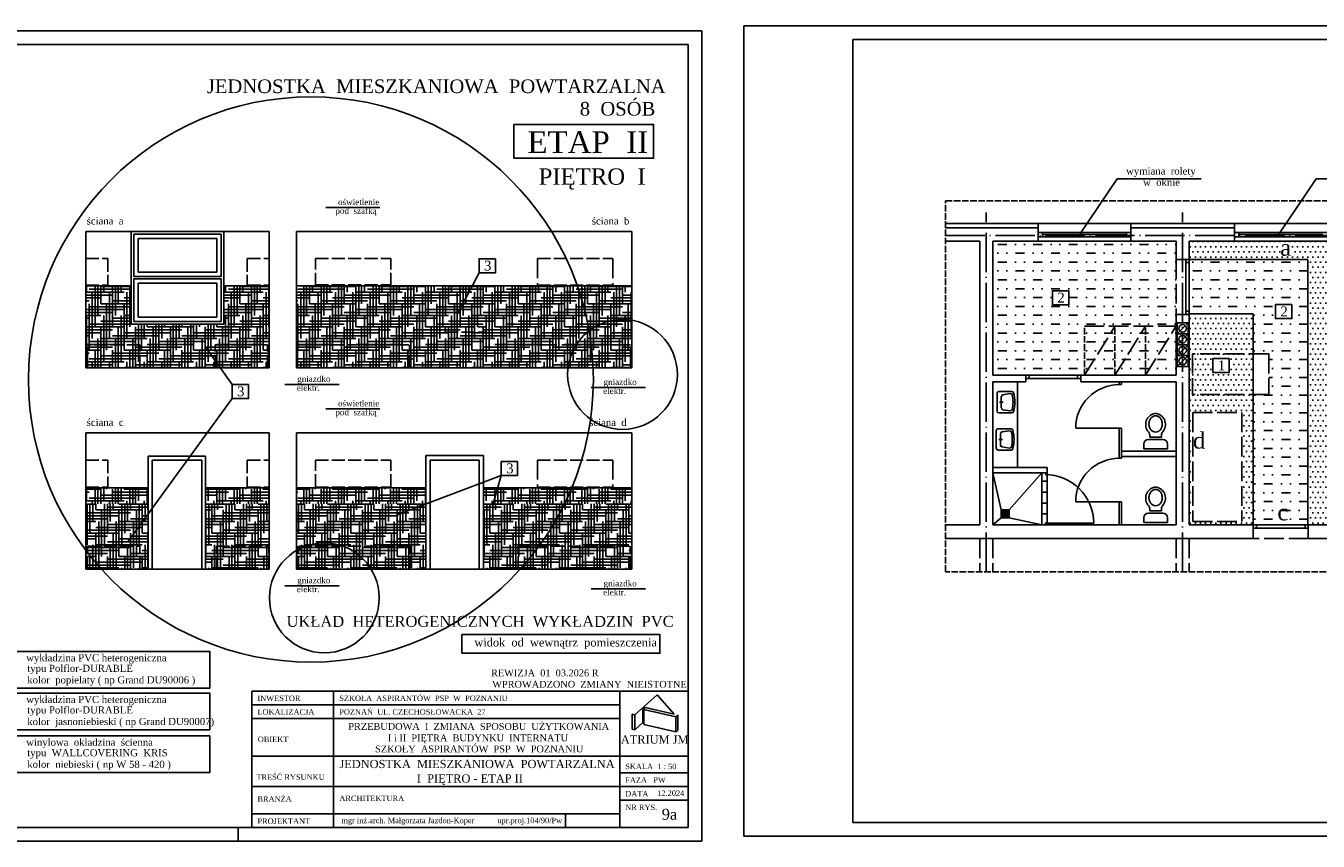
# Model space of a CAD drawing. Extents: x -4334 to 79223, y -1882 to 29514.
# Tile 13 of 60: x 37602 to 39972, y 7940 to 9434. Entities that reach past the tile are written whole.
import ezdxf

# ---------------------------------------------------------------- set-up
doc = ezdxf.new("R2010")
doc.units = 0
doc.header["$MEASUREMENT"] = 0
doc.linetypes.add('ACAD_ISO02W100', pattern=[15, 12, -3])
doc.linetypes.add('ACAD_ISO04W100', pattern=[30.5, 24, -3, 0.5, -3])
doc.layers.get('0').update_dxf_attribs({"color": 251, "linetype": 'CONTINUOUS'})
for name, color, linetype in [('CIENKIE', 251, 'CONTINUOUS'), ('NAPIS', 251, 'CONTINUOUS'), ('OSIE', 251, 'ACAD_ISO04W100'), ('PRZERYW', 251, 'ACAD_ISO02W100'), ('SCIANY', 251, 'CONTINUOUS'), ('urzadzenia', 251, 'CONTINUOUS'), ('URZĄDZENIA', 251, 'CONTINUOUS')]:
    doc.layers.add(name, color=color, linetype=linetype)
doc.styles.add('NEWROMAN', font='TIMES.TTF')

# ---------------------------------------------------------------- blocks, each defined once
blk = doc.blocks.new('R053')
for p, q in [((0, 0.608), (0, 0)), ((0.917, 0.692), (0.083, 0.692)), ((1, 0), (1, 0.608)), ((0.095, 0.075), (0.149, 0.421)), ((0.769, 0.492), (0.231, 0.492)), ((0.5, 0.575), (0.5, 0.408)), ((0.905, 0.075), (0.851, 0.421))]:
    blk.add_line(p, q)
for centre, radius, start, end in [((0.083, 0.608), 0.0833, 90, 180), ((0.917, 0.608), 0.0833, 0, 90), ((0.083, 0), 0.0833, 180, 254.04705), ((0.177, 0.062), 0.0833, 171.19534, 256.97978), ((0.231, 0.408), 0.0833, 90, 171.19534), ((0.769, 0.408), 0.0833, 8.80466, 90), ((0.823, 0.062), 0.0833, 283.02022, 8.80466), ((0.5, 1.458), 1.599, 254.04705, 285.95295), ((0.5, 1.458), 1.516, 256.97978, 283.02022), ((0.917, 0), 0.0833, 285.95295, 0)]:
    blk.add_arc(centre, radius, start, end)
blk = doc.blocks.new('R056')
for p, q in [((-0.332, 0.998), (0.335, 0.998)), ((-0.332, 0.865), (-0.332, 0.998)), ((0.201, 0.732), (-0.199, 0.732)), ((0.335, 0.998), (0.335, 0.865)), ((-0.165, 0.67), (0.001, 0.67)), ((-0.165, 0.67), (-0.165, 0.607)), ((0.168, 0.67), (0.001, 0.67)), ((0.168, 0.67), (0.168, 0.607))]:
    blk.add_line(p, q)
blk.add_lwpolyline([(0.001, 0.067, 0.117514), (0.071, 0.083, 0.104443), (0.135, 0.134, 0.090071), (0.175, 0.207, 0.08201), (0.19, 0.297, 0.08201), (0.175, 0.387, 0.090071), (0.135, 0.459, 0.104443), (0.071, 0.51, 0.117514), (0.001, 0.527, 0.117514), (-0.069, 0.51, 0.104443), (-0.132, 0.459, 0.090071), (-0.172, 0.387, 0.08201), (-0.187, 0.297, 0.08201), (-0.172, 0.207, 0.090071), (-0.132, 0.134, 0.104443), (-0.069, 0.083, 0.117514)], format="xyb", close=True)
for centre, radius, start, end in [((-0.199, 0.865), 0.133, 180, 270), ((0.201, 0.865), 0.133, 270, 0), ((0.038, 0.311), 0.315, 138.639, 258.4219), ((-0.299, 0.607), 0.133, 318.639, 0), ((-0.035, 0.311), 0.315, 281.5781, 41.361), ((0.301, 0.607), 0.133, 180, 221.361), ((0.001, 0.133), 0.133, 258.4219, 281.5781)]:
    blk.add_arc(centre, radius, start, end)

msp = doc.modelspace()

# ---------------------------------------------------------------- hatches: boundary and pattern name
at = {"layer": 'urzadzenia', "ltscale": 3}
h = msp.add_hatch(dxfattribs=at)
h.set_pattern_fill('MUDST', color=256, scale=65, style=0)
h.set_pattern_definition([(0, (-3645.423, 2176.362), (32.5, 16.25), [16.25, -16.25, 0, -16.25, 0, -16.25])])
h.paths.add_polyline_path([(39881.42, 8758.69), (39852.82, 8758.69), (39852.82, 8519.96), (39952.82, 8519.96), (39952.82, 9006.37), (39735.32, 9006.37), (39735.32, 8906.37), (39852.82, 8906.37), (39852.82, 8833.42), (39881.42, 8833.42)])
h.paths.add_polyline_path([(39711.32, 8905.37), (39711.32, 9006.37), (39711.32, 9039.96), (39628.32, 9039.96), (39458.32, 9039.96), (39375.32, 9039.96), (39375.32, 8901.43), (39375.32, 8800.43), (39375.32, 8793.96), (39435.8, 8793.96), (39536.8, 8793.96), (39543.32, 8793.96), (39543.32, 8883.96), (39711.32, 8883.96)])
h.paths.add_polyline_path([(39599.32, 8883.96), (39599.32, 8793.96), (39655.32, 8883.96)])
h.paths.add_polyline_path([(39655.32, 8793.96), (39655.32, 8883.96), (39599.32, 8793.96)])
h.paths.add_polyline_path([(39711.32, 8883.96), (39655.32, 8793.96), (39711.32, 8793.96)])
h.paths.add_polyline_path([(39599.32, 8793.96), (39599.32, 8883.96), (39543.32, 8793.96)])
h.paths.add_polyline_path([(39655.32, 8883.96), (39655.32, 8793.96), (39711.32, 8883.96)])
h.paths.add_polyline_path([(39543.32, 8883.96), (39543.32, 8793.96), (39599.32, 8883.96)], flags=16)
h.paths.add_polyline_path([(39923.62, 8923.54), (39923.62, 8897.89), (39893.57, 8897.89), (39893.57, 8923.54)], flags=16)
h.paths.add_polyline_path([(39514.55, 8948.78), (39514.55, 8923.13), (39484.5, 8923.13), (39484.5, 8948.78)], flags=16)
h.paths.add_polyline_path([(39489.65, 8949.75), (39510.26, 8949.75), (39510.26, 8922.79), (39489.65, 8922.79)], flags=24)
h.paths.add_polyline_path([(39891.12, 8556.02), (39922.82, 8556.02), (39922.82, 8520.02), (39891.12, 8520.02)], flags=24)
h.paths.add_polyline_path([(39898.72, 8924.51), (39919.33, 8924.51), (39919.33, 8897.55), (39898.72, 8897.55)], flags=24)
h = msp.add_hatch(dxfattribs=at)
h.set_pattern_fill('DOTS', color=256, scale=150, style=0)
h.set_pattern_definition([(0, (-3645.423, 2176.362), (4.6875, 9.375), [0, -9.375])])
h.paths.add_polyline_path([(39818.32, 9039.96), (39735.32, 9039.96), (39735.32, 9006.37), (39952.82, 9006.37), (39952.82, 8519.96), (39953.82, 8519.96), (40071.32, 8519.96), (40071.32, 9039.96), (39988.32, 9039.96)])
h.paths.add_polyline_path([(39975.21, 9035.81), (40065.21, 9035.81), (40065.21, 8835.81), (39975.21, 8835.81)], flags=16)
h.paths.add_polyline_path([(39975.21, 8725.94), (40065.21, 8725.94), (40065.21, 8525.94), (39975.21, 8525.94)], flags=16)
h.paths.add_polyline_path([(39987.1, 8661.92), (40017.15, 8661.92), (40017.15, 8636.27), (39987.1, 8636.27)], flags=0)
h.paths.add_polyline_path([(39975.21, 8835.81), (40065.21, 8835.81), (40065.21, 9035.81), (39975.21, 9035.81)], flags=0)
h.paths.add_polyline_path([(40065.21, 8725.94), (39975.21, 8725.94), (39975.21, 8525.94), (40065.21, 8525.94)], flags=0)
h.paths.add_polyline_path([(39852.82, 8833.42), (39852.82, 8906.37), (39735.32, 8906.37), (39735.32, 8905.37), (39735.32, 8519.96), (39852.82, 8519.96), (39852.82, 8758.69), (39741.42, 8758.69), (39741.42, 8833.42)])
h.paths.add_polyline_path([(39831.86, 8725.94), (39741.86, 8725.94), (39741.86, 8525.94), (39831.86, 8525.94)], flags=17)
h.paths.add_polyline_path([(39741.42, 8833.42), (39741.42, 8758.69), (39852.82, 8758.69), (39852.82, 8833.42)], flags=17)
h.paths.add_polyline_path([(39808.96, 8799.04), (39778.91, 8799.04), (39778.91, 8824.69), (39808.96, 8824.69)], flags=16)
h.paths.add_polyline_path([(40032.8, 8744.04), (40069.2, 8744.04), (40069.2, 8791.09), (40032.8, 8791.09)], flags=24)
h.paths.add_polyline_path([(39898.72, 9007.46), (39927.12, 9007.46), (39927.12, 9038.67), (39898.72, 9038.67)], flags=24)
h.paths.add_polyline_path([(39994.81, 8635.94), (40010.72, 8635.94), (40010.72, 8662.88), (39994.81, 8662.88)], flags=8)
h.paths.add_polyline_path([(39735.95, 8651.21), (39772.42, 8651.21), (39772.42, 8698.26), (39735.95, 8698.26)], flags=25)
h.paths.add_polyline_path([(39786.62, 8798.7), (39802.53, 8798.7), (39802.53, 8825.65), (39786.62, 8825.65)], flags=24)
h = msp.add_hatch(dxfattribs=at)
h.set_pattern_fill('HOUND', color=256, scale=85, style=0)
h.paths.add_polyline_path([(37795.56, 8887.77), (37795.56, 8927.77), (37712.56, 8927.77), (37712.56, 8807.77), (37715.51, 8807.77), (37715.51, 8849.77), (37811.51, 8849.77), (37811.51, 8807.77), (37949.6, 8807.77), (37949.6, 8849.77), (38045.6, 8849.77), (38045.6, 8807.77), (38048.56, 8807.77), (38048.56, 8927.77), (37965.56, 8927.77), (37965.56, 8887.77)])
h.paths.add_polyline_path([(37715.51, 8849.77), (37715.51, 8807.77), (37811.51, 8807.77), (37811.51, 8849.77)], flags=16)
h.paths.add_polyline_path([(37949.6, 8849.77), (37949.6, 8807.77), (38045.6, 8807.77), (38045.6, 8849.77)])
h.paths.add_polyline_path([(38098.54, 8927.77), (38098.54, 8807.77), (38100.8, 8807.77), (38100.8, 8849.77), (38305.8, 8849.77), (38305.8, 8807.77), (38506.29, 8807.77), (38506.29, 8849.77), (38711.29, 8849.77), (38711.29, 8807.77), (38713.54, 8807.77), (38713.54, 8927.77)])
h.paths.add_polyline_path([(38371.37, 8882.77), (38446.37, 8882.77), (38446.37, 8872.77), (38371.37, 8872.77)], flags=16)
h.paths.add_polyline_path([(38100.8, 8849.77), (38100.8, 8807.77), (38305.8, 8807.77), (38305.8, 8849.77)], flags=16)
h.paths.add_polyline_path([(38371.37, 8882.77), (38371.37, 8872.77), (38446.37, 8872.77), (38446.37, 8882.77)], flags=0)
h.paths.add_polyline_path([(38506.29, 8807.77), (38711.29, 8807.77), (38711.29, 8849.77), (38506.29, 8849.77)], flags=16)
h = msp.add_hatch(dxfattribs=at)
h.set_pattern_fill('HOUND', color=256, scale=85, style=0)
h.set_pattern_definition([(0, (-3494.2974, 2129.6777), (21.25, 5.3125), [85, -42.5]), (90, (-3494.2974, 2129.6777), (-5.3125, -21.25), [85, -42.5])])
h.paths.add_polyline_path([(38505.36, 8480.73), (38710.36, 8480.73), (38710.36, 8438.73), (38713.54, 8438.73), (38713.54, 8558.73), (38441.54, 8558.73), (38441.54, 8438.73), (38505.36, 8438.73)])
h.paths.add_polyline_path([(38505.36, 8480.73), (38505.36, 8438.73), (38710.36, 8438.73), (38710.36, 8480.73)], flags=16)
h.paths.add_polyline_path([(38098.54, 8558.73), (38098.54, 8438.73), (38101.73, 8438.73), (38101.73, 8480.73), (38306.73, 8480.73), (38306.73, 8438.73), (38335.54, 8438.73), (38335.54, 8558.73)])
h.paths.add_polyline_path([(38101.73, 8480.73), (38101.73, 8438.73), (38306.73, 8438.73), (38306.73, 8480.73)], flags=16)
h.paths.add_polyline_path([(38047.77, 8480.73), (38047.77, 8438.73), (38048.56, 8438.73), (38048.56, 8558.73), (37931.89, 8558.73), (37931.89, 8438.73), (37951.77, 8438.73), (37951.77, 8480.73)])
h.paths.add_polyline_path([(37951.77, 8480.73), (37951.77, 8438.73), (38047.77, 8438.73), (38047.77, 8480.73)], flags=16)
h.paths.add_polyline_path([(37712.56, 8558.73), (37712.56, 8438.73), (37715.51, 8438.73), (37715.51, 8480.73), (37811.51, 8480.73), (37811.51, 8438.73), (37826.89, 8438.73), (37826.89, 8558.73)])
h.paths.add_polyline_path([(37715.51, 8480.73), (37715.51, 8438.73), (37811.51, 8438.73), (37811.51, 8480.73)], flags=16)
at = {"layer": 'URZĄDZENIA', "ltscale": 3}
h = msp.add_hatch(dxfattribs=at)
h.set_pattern_fill('HOUND', color=256, scale=85, style=0)
h.paths.add_polyline_path([(38420.72, 8957.77), (38098.54, 8957.77), (38098.54, 8927.77), (38404.85, 8927.77)])
h.paths.add_polyline_path([(38713.54, 8957.77), (38420.72, 8957.77), (38404.85, 8927.77), (38713.54, 8927.77)])
h.paths.add_polyline_path([(38048.56, 8957.77), (37965.56, 8957.77), (37965.56, 8927.77), (38048.56, 8927.77)])
h.paths.add_polyline_path([(37795.56, 8957.77), (37744.45, 8957.77, 0.0146515), (37739.91, 8927.77), (37795.56, 8927.77)])
h.paths.add_polyline_path([(37744.45, 8957.77), (37712.56, 8957.77), (37712.56, 8927.77), (37739.91, 8927.77, -0.0146515)])
h = msp.add_hatch(dxfattribs=at)
h.set_pattern_fill('HOUND', color=256, scale=85, style=0)
h.paths.add_polyline_path([(37826.89, 8572.36, -0.008892), (37816.75, 8587.73), (37712.56, 8587.73), (37712.56, 8558.73), (37826.89, 8558.73)])
h.paths.add_polyline_path([(37826.89, 8587.73), (37816.75, 8587.73, 0.008892), (37826.89, 8572.36)], flags=17)
h.paths.add_polyline_path([(38048.56, 8587.73), (37931.89, 8587.73), (37931.89, 8558.73), (38048.56, 8558.73)])
h = msp.add_hatch(dxfattribs=at)
h.set_pattern_fill('HOUND', color=256, scale=85, style=0)
h.paths.add_polyline_path([(38335.54, 8587.73), (38098.54, 8587.73), (38098.54, 8558.73), (38335.54, 8558.73)])
h = msp.add_hatch(dxfattribs=at)
h.set_pattern_fill('HOUND', color=256, scale=85, style=0)
h.paths.add_polyline_path([(38691.18, 8587.73), (38467.66, 8587.73), (38459.31, 8558.73), (38671.36, 8558.73, 0.0169619)])
h.paths.add_polyline_path([(38467.66, 8587.73), (38441.54, 8587.73), (38441.54, 8558.73), (38459.31, 8558.73)])
h.paths.add_polyline_path([(38713.54, 8587.73), (38691.18, 8587.73, -0.0169619), (38671.36, 8558.73), (38713.54, 8558.73)])

# ---------------------------------------------------------------- linework, layer by layer
at = {"layer": 'CIENKIE', "ltscale": 3}
for p, q in [((41438.13, 9434.29), (38918.74, 9434.29)), ((38918.74, 9434.29), (38918.74, 7949.29)), ((38841.78, 9425.36), (36091.78, 9425.36)), ((38841.78, 9425.36), (38841.78, 7940.36)), ((38841.78, 9425.36), (38841.78, 7940.36)), ((39118.74, 9409.29), (39118.74, 7974.29)), ((41413.13, 9409.29), (39118.74, 9409.29)), ((38816.78, 9400.36), (36291.78, 9400.36)), ((38816.78, 9400.36), (38816.78, 7965.36)), ((39603.6, 9153.9), (39535.04, 9052.46)), ((39757.14, 9153.9), (39603.6, 9153.9)), ((39968.5, 9153.9), (39899.93, 9052.46)), ((40122.03, 9153.9), (39968.5, 9153.9)), ((38251.65, 9101.36), (38152.2, 9101.36)), ((37795.56, 9057.77), (37795.56, 8887.77)), ((37965.56, 9057.77), (37965.56, 8887.77)), ((39288.92, 9063.96), (39458.32, 9063.96)), ((39458.32, 9071.96), (39628.32, 9071.96)), ((39458.32, 9055.82), (39628.32, 9055.82)), ((39466.32, 9055.82), (39466.32, 9047.82)), ((39466.32, 9051.82), (39620.32, 9051.82)), ((39620.32, 9055.82), (39620.32, 9047.82)), ((39628.32, 9063.96), (39818.32, 9063.96)), ((39818.32, 9071.96), (39988.32, 9071.96)), ((39818.32, 9055.82), (39988.32, 9055.82)), ((39826.32, 9055.82), (39826.32, 9047.82)), ((39826.32, 9051.82), (39980.32, 9051.82)), ((39458.32, 9047.82), (39628.32, 9047.82)), ((39628.32, 9039.96), (39458.32, 9039.96)), ((39818.32, 9047.82), (39988.32, 9047.82)), ((39988.32, 9039.96), (39818.32, 9039.96)), ((39729.32, 9006.37), (39729.32, 8905.37)), ((39735.32, 9006.37), (39735.32, 8905.37)), ((37795.56, 8957.77), (37712.56, 8957.77)), ((38048.56, 8957.77), (37965.56, 8957.77)), ((38098.54, 8957.77), (38713.54, 8957.77)), ((37965.56, 8887.77), (37795.56, 8887.77)), ((39713.32, 8869.96), (39733.32, 8889.96)), ((39713.32, 8849.96), (39733.32, 8869.96)), ((39713.32, 8829.96), (39733.32, 8849.96)), ((39713.32, 8809.96), (39733.32, 8829.96)), ((39435.8, 8793.96), (39536.8, 8793.96)), ((38176.74, 8777.19), (38077.28, 8777.19)), ((38738.43, 8771.49), (38638.97, 8771.49)), ((39435.8, 8787.96), (39536.8, 8787.96)), ((38251.65, 8732.32), (38152.2, 8732.32)), ((37833.89, 8638.73), (37924.89, 8638.73)), ((37833.89, 8438.73), (37833.89, 8638.73)), ((37924.89, 8438.73), (37924.89, 8638.73)), ((38433.54, 8638.73), (38343.54, 8638.73)), ((38343.54, 8638.73), (38343.54, 8438.73)), ((38433.54, 8638.73), (38433.54, 8438.73)), ((37712.56, 8587.73), (37826.89, 8587.73)), ((37931.89, 8587.73), (38048.56, 8587.73)), ((38335.54, 8587.73), (38098.54, 8587.73)), ((38713.54, 8587.73), (38441.54, 8587.73)), ((39852.82, 8519.96), (39953.82, 8519.96)), ((39852.82, 8513.96), (39953.82, 8513.96)), ((39858.82, 8519.96), (39858.82, 8513.96)), ((39947.82, 8519.96), (39947.82, 8513.96)), ((38176.74, 8408.15), (38077.28, 8408.15)), ((38738.43, 8402.45), (38638.97, 8402.45)), ((38719.07, 8171.76), (38719.07, 8144.26)), ((38794.07, 8167.85), (38794.07, 8140.35)), ((38794.07, 8140.35), (38797.78, 8143.7)), ((38816.78, 7965.36), (36291.78, 7965.36)), ((37991.78, 7965.36), (37991.78, 7940.36)), ((41413.13, 7974.29), (39118.74, 7974.29)), ((38841.78, 7940.36), (36091.78, 7940.36)), ((41438.13, 7949.29), (38918.74, 7949.29))]:
    msp.add_line(p, q, dxfattribs=at)
at = {"layer": 'CIENKIE'}
for p, q in [((39729.32, 9000.37), (39735.32, 9000.37)), ((39729.32, 8911.37), (39735.32, 8911.37)), ((39441.8, 8787.96), (39441.8, 8793.96)), ((39530.8, 8787.96), (39530.8, 8793.96)), ((38016.78, 8215.36), (38016.78, 7965.36)), ((38016.78, 8215.36), (38816.78, 8215.36)), ((38166.78, 8215.36), (38166.78, 7965.36)), ((38691.78, 8215.36), (38691.78, 7965.36)), ((38719.07, 8171.76), (38759.94, 8208.56)), ((38759.94, 8208.56), (38791.19, 8172.78)), ((38016.78, 8190.36), (38691.78, 8190.36)), ((38733.93, 8181.78), (38738.09, 8185.53)), ((38733.93, 8157.64), (38733.93, 8181.78)), ((38735.72, 8154.36), (38735.72, 8181.86)), ((38794.07, 8167.85), (38735.72, 8181.86)), ((38791.19, 8172.78), (38738.09, 8185.53)), ((38016.78, 8165.36), (38691.78, 8165.36)), ((38719.07, 8171.76), (38714.2, 8172.93)), ((38714.2, 8145.43), (38714.2, 8172.93)), ((38719.07, 8144.26), (38733.93, 8157.64)), ((38794.07, 8140.35), (38735.72, 8154.36)), ((38794.07, 8167.85), (38797.78, 8171.2)), ((38797.78, 8143.7), (38797.78, 8171.2)), ((38719.07, 8144.26), (38714.2, 8145.43)), ((38016.78, 8095.84), (38816.78, 8095.84)), ((38691.78, 8065.36), (38816.78, 8065.36)), ((38016.78, 8040.36), (38816.78, 8040.36)), ((38691.78, 8015.36), (38816.78, 8015.36)), ((38016.78, 7990.36), (38691.78, 7990.36)), ((38591.78, 7990.36), (38591.78, 7965.36))]:
    msp.add_line(p, q, dxfattribs=at)
msp.add_lwpolyline([(38497.37, 9191.65), (38753.3, 9191.65), (38753.3, 9253.66), (38497.37, 9253.66)], close=True, dxfattribs=at)
for centre in [(39723.32, 8879.96), (39723.32, 8859.96), (39723.32, 8839.96), (39723.32, 8819.96)]:
    msp.add_circle(centre, 7, dxfattribs=at)
at = {"layer": 'OSIE', "ltscale": 3}
for p, q in [((39363.32, 8434.11), (39363.32, 9092.49)), ((39723.32, 8434.11), (39723.32, 9092.49)), ((39288.92, 9049.96), (40151.45, 9049.96))]:
    msp.add_line(p, q, dxfattribs=at)
at = {"layer": 'PRZERYW', "ltscale": 2}
for p, q in [((37712.56, 9007.77), (37752.56, 9007.77)), ((37752.56, 9007.77), (37752.56, 8957.77)), ((38008.56, 9007.77), (38008.56, 8957.77)), ((38008.56, 9007.77), (38048.56, 9007.77)), ((38133.54, 8957.77), (38133.54, 9007.77)), ((38133.54, 9007.77), (38271.54, 9007.77)), ((38271.54, 8957.77), (38271.54, 9007.77)), ((38540.54, 9007.77), (38678.54, 9007.77)), ((37712.56, 8959.38), (37752.56, 8959.38)), ((37712.56, 8957.77), (37752.56, 8957.77)), ((38008.56, 8959.38), (38048.56, 8959.38)), ((38008.56, 8957.77), (38048.56, 8957.77)), ((38133.54, 8959.92), (38271.54, 8959.92)), ((38133.54, 8957.77), (38271.54, 8957.77)), ((38540.54, 8959.38), (38678.54, 8959.38)), ((38540.54, 8957.77), (38678.54, 8957.77)), ((38371.37, 8872.77), (38371.37, 8882.77)), ((38371.37, 8882.77), (38446.37, 8882.77)), ((38371.37, 8872.77), (38446.37, 8872.77)), ((38446.37, 8872.77), (38446.37, 8882.77)), ((37811.51, 8849.77), (37715.51, 8849.77)), ((37811.51, 8807.77), (37811.51, 8849.77)), ((37949.6, 8807.77), (37949.6, 8849.77)), ((37949.6, 8849.77), (38045.6, 8849.77)), ((38045.6, 8807.77), (38045.6, 8849.77)), ((38100.8, 8849.77), (38305.8, 8849.77)), ((38305.8, 8807.77), (38305.8, 8849.77)), ((37712.56, 8638.73), (37752.56, 8638.73)), ((37752.56, 8638.73), (37752.56, 8588.73)), ((38008.56, 8638.73), (38008.56, 8588.73)), ((38008.56, 8638.73), (38048.56, 8638.73)), ((38133.54, 8588.73), (38133.54, 8638.73)), ((38133.54, 8638.73), (38271.54, 8638.73)), ((38271.54, 8588.73), (38271.54, 8638.73)), ((38540.54, 8638.73), (38678.54, 8638.73)), ((37712.56, 8588.73), (37752.56, 8588.73)), ((38008.56, 8588.73), (38048.56, 8588.73)), ((38133.54, 8588.73), (38271.54, 8588.73)), ((38540.54, 8588.73), (38678.54, 8588.73)), ((37715.51, 8438.73), (37715.51, 8480.73)), ((37715.51, 8480.73), (37811.51, 8480.73)), ((37811.51, 8438.73), (37811.51, 8480.73)), ((37951.77, 8438.73), (37951.77, 8480.73)), ((37951.77, 8480.73), (38047.77, 8480.73)), ((38047.77, 8438.73), (38047.77, 8480.73)), ((38101.73, 8438.73), (38101.73, 8480.73)), ((38306.73, 8480.73), (38101.73, 8480.73)), ((38306.73, 8438.73), (38306.73, 8480.73)), ((38505.36, 8480.73), (38710.36, 8480.73)), ((38505.36, 8438.73), (38505.36, 8480.73)), ((38710.36, 8438.73), (38710.36, 8480.73))]:
    msp.add_line(p, q, dxfattribs=at)
at = {"layer": 'PRZERYW', "ltscale": 3}
for p, q in [((38540.54, 9007.77), (38540.54, 8957.77)), ((38678.54, 9007.77), (38678.54, 8957.77)), ((39711.32, 9006.37), (39711.32, 8905.37)), ((39543.32, 8883.96), (39711.32, 8883.96)), ((39543.32, 8793.96), (39599.32, 8883.96)), ((39599.32, 8793.96), (39655.32, 8883.96)), ((39655.32, 8793.96), (39711.32, 8883.96)), ((37715.51, 8807.77), (37715.51, 8849.77)), ((38100.8, 8807.77), (38100.8, 8849.77)), ((38711.29, 8849.77), (38506.29, 8849.77)), ((38506.29, 8807.77), (38506.29, 8849.77)), ((38711.29, 8807.77), (38711.29, 8849.77)), ((39741.42, 8833.42), (39741.42, 8758.42)), ((39881.42, 8833.42), (39741.42, 8833.42)), ((39881.42, 8833.42), (39881.42, 8758.42)), ((39881.42, 8758.69), (39741.42, 8758.69)), ((39741.86, 8725.94), (39741.86, 8525.94)), ((39741.86, 8725.94), (39831.86, 8725.94)), ((39831.86, 8725.94), (39831.86, 8525.94)), ((38540.54, 8638.73), (38540.54, 8588.73)), ((38678.54, 8638.73), (38678.54, 8588.73)), ((39741.86, 8525.94), (39831.86, 8525.94)), ((39351.32, 8494.96), (39351.32, 8434.11)), ((39375.32, 8494.96), (39375.32, 8434.11)), ((39711.32, 8494.96), (39711.32, 8434.11)), ((39735.32, 8494.96), (39735.32, 8434.11)), ((39953.82, 8494.96), (39852.82, 8494.96))]:
    msp.add_line(p, q, dxfattribs=at)
at = {"layer": 'PRZERYW'}
for p, q in [((39543.32, 8793.96), (39543.32, 8883.96)), ((39599.32, 8793.96), (39599.32, 8883.96)), ((39655.32, 8793.96), (39655.32, 8883.96))]:
    msp.add_line(p, q, dxfattribs=at)
msp.add_lwpolyline([(39288.92, 9113.39), (40151.45, 9113.39), (40151.45, 8434.11), (39288.92, 8434.11)], close=True, dxfattribs=at)
at = {"layer": 'SCIANY', "ltscale": 3}
for p, q in [((37712.56, 9057.77), (37712.56, 8807.77)), ((38048.56, 9057.77), (37712.56, 9057.77)), ((38048.56, 9057.77), (38048.56, 8807.77)), ((38098.54, 9057.77), (38098.54, 8807.77)), ((38098.54, 9057.77), (38713.54, 9057.77)), ((38713.54, 9057.77), (38713.54, 8807.77)), ((39288.92, 9071.96), (39458.32, 9071.96)), ((39458.32, 9039.96), (39458.32, 9071.96)), ((39458.32, 9071.96), (39458.32, 9039.96)), ((39628.32, 9071.96), (39818.32, 9071.96)), ((39628.32, 9039.96), (39628.32, 9071.96)), ((39818.32, 9071.96), (39818.32, 9039.96)), ((39818.32, 9039.96), (39818.32, 9071.96)), ((39288.92, 9039.96), (39351.32, 9039.96)), ((39375.32, 9039.96), (39458.32, 9039.96)), ((39628.32, 9039.96), (39711.32, 9039.96)), ((39735.32, 9039.96), (39818.32, 9039.96)), ((39351.32, 8901.43), (39351.32, 8800.43)), ((39375.32, 8901.43), (39375.32, 8800.43)), ((38048.56, 8807.77), (37712.56, 8807.77)), ((38098.54, 8807.77), (38713.54, 8807.77)), ((39375.32, 8793.96), (39435.8, 8793.96)), ((39536.8, 8793.96), (39711.32, 8793.96)), ((39375.32, 8781.96), (39435.8, 8781.96)), ((39536.8, 8781.96), (39711.32, 8781.96)), ((37712.56, 8688.73), (37712.56, 8438.73)), ((37712.56, 8688.73), (38048.56, 8688.73)), ((38048.56, 8688.73), (38048.56, 8438.73)), ((38713.54, 8688.73), (38098.54, 8688.73)), ((38098.54, 8688.73), (38098.54, 8438.73)), ((38713.54, 8688.73), (38713.54, 8438.73)), ((39611.32, 8654.96), (39711.32, 8654.96)), ((39475.32, 8624.96), (39375.32, 8624.96)), ((39611.32, 8644.96), (39711.32, 8644.96)), ((39475.32, 8614.96), (39375.32, 8614.96)), ((39288.92, 8519.96), (39351.32, 8519.96)), ((39375.32, 8519.96), (39711.32, 8519.96)), ((39735.32, 8519.96), (39852.82, 8519.96)), ((39852.82, 8519.96), (39852.82, 8494.96)), ((39953.82, 8519.96), (39953.82, 8494.96)), ((39953.82, 8519.96), (40071.32, 8519.96)), ((39288.92, 8494.96), (39852.82, 8494.96)), ((39953.82, 8494.96), (40083.32, 8494.96)), ((37712.56, 8438.73), (38048.56, 8438.73)), ((38713.54, 8438.73), (38098.54, 8438.73))]:
    msp.add_line(p, q, dxfattribs=at)
at = {"layer": 'SCIANY'}
for p, q in [((39351.32, 8901.43), (39351.32, 9039.96)), ((39375.32, 8901.43), (39375.32, 9039.96)), ((39711.32, 9006.37), (39711.32, 9039.96)), ((39735.32, 9006.37), (39735.32, 9039.96)), ((39711.32, 9006.37), (39735.32, 9006.37)), ((39711.32, 8793.96), (39711.32, 8905.37)), ((39711.32, 8905.37), (39735.32, 8905.37)), ((39735.32, 8519.96), (39735.32, 8905.37)), ((39351.32, 8519.96), (39351.32, 8800.43)), ((39375.32, 8793.96), (39375.32, 8800.43)), ((39435.8, 8781.96), (39435.8, 8793.96)), ((39536.8, 8781.96), (39536.8, 8793.96)), ((39375.32, 8519.96), (39375.32, 8781.96)), ((39711.32, 8519.96), (39711.32, 8781.96)), ((39611.32, 8644.96), (39611.32, 8654.96)), ((39475.32, 8614.96), (39475.32, 8624.96))]:
    msp.add_line(p, q, dxfattribs=at)
at = {"layer": 'urzadzenia', "ltscale": 3}
for p, q in [((37960.56, 9052.77), (37800.56, 9052.77)), ((37800.56, 9052.77), (37800.56, 8974.77)), ((37960.56, 9052.77), (37960.56, 8974.77)), ((37952.56, 9044.77), (37808.56, 9044.77)), ((37808.56, 9044.77), (37808.56, 8982.77)), ((37952.56, 9044.77), (37952.56, 8982.77)), ((39735.32, 9006.37), (39952.82, 9006.37)), ((39952.82, 8519.96), (39952.82, 9006.37)), ((37808.56, 8982.77), (37952.56, 8982.77)), ((38433.45, 8981.84), (38393, 8905.37)), ((37800.56, 8974.77), (37960.56, 8974.77)), ((37800.56, 8970.77), (37800.56, 8892.77)), ((37800.56, 8970.77), (37960.56, 8970.77)), ((37808.56, 8962.77), (37808.56, 8900.77)), ((37808.56, 8962.77), (37952.56, 8962.77)), ((37952.56, 8962.77), (37952.56, 8900.77)), ((37960.56, 8970.77), (37960.56, 8892.77)), ((37960.56, 8892.77), (37800.56, 8892.77)), ((37952.56, 8900.77), (37808.56, 8900.77)), ((39713.32, 8889.96), (39713.32, 8809.96)), ((39733.32, 8889.96), (39733.32, 8809.96)), ((39735.32, 8906.37), (39852.82, 8906.37)), ((39852.82, 8519.96), (39852.82, 8906.37)), ((37980.7, 8777.07), (37932.58, 8844.68)), ((39607.32, 8776.96), (39611.32, 8776.96)), ((37980.7, 8751.42), (37789.42, 8488.74)), ((39611.32, 8696.96), (39527.32, 8696.96)), ((37826.89, 8645.73), (37931.89, 8645.73)), ((37826.89, 8438.73), (37826.89, 8645.73)), ((37931.89, 8438.73), (37931.89, 8645.73)), ((38441.54, 8646.73), (38335.54, 8646.73)), ((38335.54, 8646.73), (38335.54, 8438.73)), ((38441.54, 8646.73), (38441.54, 8438.73)), ((39607.32, 8641.96), (39611.32, 8641.96)), ((38283.2, 8538.23), (38474.13, 8610.23)), ((38474.13, 8610.23), (38458, 8554.17)), ((39475.32, 8599.96), (39465.32, 8599.96)), ((39475.32, 8579.96), (39465.32, 8579.96)), ((39475.32, 8559.96), (39465.32, 8559.96)), ((39611.32, 8561.96), (39527.32, 8561.96)), ((39405.47, 8547.71), (39390.47, 8547.71)), ((39390.47, 8532.71), (39390.47, 8547.71)), ((39405.47, 8544.71), (39390.47, 8544.71)), ((39405.47, 8541.71), (39390.47, 8541.71)), ((39405.47, 8538.71), (39390.47, 8538.71)), ((39405.47, 8535.71), (39390.47, 8535.71)), ((39405.47, 8532.71), (39390.47, 8532.71)), ((39405.47, 8532.71), (39405.47, 8547.71)), ((39475.32, 8539.96), (39465.32, 8539.96)), ((39560.33, 8522.96), (39470.87, 8522.96))]:
    msp.add_line(p, q, dxfattribs=at)
at = {"layer": 'urzadzenia'}
for p, q in [((39713.32, 8889.96), (39733.32, 8889.96)), ((39713.32, 8869.96), (39733.32, 8869.96)), ((39713.32, 8849.96), (39733.32, 8849.96)), ((39713.32, 8829.96), (39733.32, 8829.96)), ((39713.32, 8809.96), (39733.32, 8809.96)), ((39420.32, 8780.96), (39420.32, 8624.96)), ((39607.32, 8781.96), (39607.32, 8776.96)), ((39611.32, 8781.96), (39611.32, 8776.96)), ((39607.32, 8696.96), (39607.32, 8641.96)), ((39611.32, 8696.96), (39611.32, 8654.96)), ((39611.32, 8644.96), (39611.32, 8641.96)), ((39607.32, 8561.96), (39607.32, 8519.96)), ((39611.32, 8561.96), (39611.32, 8519.96))]:
    msp.add_line(p, q, dxfattribs=at)
for points in [[(38463.5, 9007.49), (38433.45, 9007.49), (38433.45, 8981.84), (38463.5, 8981.84)], [(39514.55, 8948.78), (39484.5, 8948.78), (39484.5, 8923.13), (39514.55, 8923.13)], [(39923.62, 8923.54), (39893.57, 8923.54), (39893.57, 8897.89), (39923.62, 8897.89)], [(39808.96, 8824.69), (39778.91, 8824.69), (39778.91, 8799.04), (39808.96, 8799.04)], [(38010.75, 8777.07), (37980.7, 8777.07), (37980.7, 8751.42), (38010.75, 8751.42)], [(38504.18, 8635.88), (38474.13, 8635.88), (38474.13, 8610.23), (38504.18, 8610.23)], [(38402.07, 8284.75), (38764.99, 8284.75), (38764.99, 8318.79), (38402.07, 8318.79)], [(37544.37, 8287.88), (37940.03, 8287.88), (37940.03, 8220.9), (37544.37, 8220.9)], [(37544.37, 8211.56), (37940.03, 8211.56), (37940.03, 8144.59), (37544.37, 8144.59)], [(37544.37, 8133.2), (37940.03, 8133.2), (37940.03, 8066.22), (37544.37, 8066.22)]]:
    msp.add_lwpolyline(points, close=True, dxfattribs=at)
at = {"layer": 'URZĄDZENIA', "ltscale": 3}
for p, q in [((39390.47, 8547.71), (39375.32, 8614.96)), ((39405.47, 8547.71), (39465.32, 8614.96)), ((39465.32, 8614.96), (39465.32, 8519.96)), ((39475.32, 8614.96), (39475.32, 8519.96)), ((39390.47, 8532.71), (39375.32, 8519.96)), ((39405.47, 8532.71), (39465.32, 8519.96))]:
    msp.add_line(p, q, dxfattribs=at)
for centre, radius in [((38125.11, 8786.26), 517.85), ((38696.39, 8795.53), 100.67), ((38149.73, 8386.15), 100.67)]:
    msp.add_circle(centre, radius, dxfattribs=at)
for centre, radius, start, end in [((39607.32, 8696.96), 80, 90, 180), ((39607.32, 8561.96), 80, 90, 180), ((39471.33, 8522.96), 89, 0, 90)]:
    msp.add_arc(centre, radius, start, end, dxfattribs=at)

# ---------------------------------------------------------------- block references
for name, p, xscale, yscale, zscale, rotation in [('R053', (39410.16, 8725.12), 39, 39, 39, 89.99999999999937), ('R056', (39673.74, 8724.08), -65, 65, 65, 179.9999999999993), ('R053', (39408.75, 8657), 39, 39, 39, 89.99999999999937), ('R056', (39673.74, 8589.08), -65, 65, 65, 179.9999999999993)]:
    msp.add_blockref(name, p, dxfattribs=dict(at, xscale=xscale, yscale=yscale, zscale=zscale, rotation=rotation))

# ---------------------------------------------------------------- texts
at = {"layer": 'CIENKIE', "style": 'NEWROMAN'}
for s, height, p in [('REWIZJA  01  03.2026 R', 12.5, (38455.39, 8242.37)), ('WPROWADZONO  ZMIANY  NIEISTOTNE', 12.5, (38457.6, 8221.6)), ('INWESTOR', 10, (38027.12, 8197.12)), ('SZKOŁA  ASPIRANTÓW  PSP  W  POZNANIU', 10, (38177.12, 8197.12)), ('LOKALIZACJA', 10, (38027.12, 8172.12)), ('POZNAŃ  UL. CZECHOSŁOWACKA  27', 10, (38177.12, 8172.12)), ('PRZEBUDOWA  I  ZMIANA  SPOSOBU  UŻYTKOWANIA', 12.5, (38193.68, 8144.27)), ('OBIEKT', 10, (38027.74, 8121.87)), ('I i II  PIĘTRA  BUDYNKU  INTERNATU', 12.5, (38266.31, 8123.33)), ('ATRIUM JM', 15, (38693.34, 8118.97)), ('SZKOŁY  ASPIRANTÓW  PSP  W  POZNANIU', 12.5, (38242.81, 8103.02)), ('JEDNOSTKA  MIESZKANIOWA  POWTARZALNA', 15, (38177.45, 8074.25)), ('SKALA', 10, (38701.46, 8072.3)), ('1 : 50', 10, (38760.52, 8072.3)), ('TREŚĆ RYSUNKU', 10, (38025.15, 8052.71)), ('I  PIĘTRO - ETAP II', 15, (38319.36, 8047.72)), ('FAZA', 10, (38701.46, 8047.3)), ('PW', 10, (38752.89, 8047.53)), ('DATA', 10, (38701.46, 8022.3)), ('12.2024', 10, (38760.05, 8023.37)), ('BRANŻA', 10, (38027.12, 8012.65)), ('ARCHITEKTURA', 10, (38177.32, 8013.82)), (' mgr inż.arch. Małgorzata Jazdon-Koper           upr.proj.104/90/Pw', 10, (38177.32, 7973.29)), ('NR RYS.', 10, (38701.46, 7997.3)), ('9a', 20, (38768.33, 7979.59)), ('PROJEKTANT', 10, (38027.12, 7972.12))]:
    msp.add_text(s, height=height, dxfattribs=at).set_placement(p)
at = {"layer": 'NAPIS', "ltscale": 3, "style": 'NEWROMAN'}
for s, height, p in [('JEDNOSTKA  MIESZKANIOWA  POWTARZALNA', 25, (37934.35, 9311.09)), ('8  OSÓB', 25, (38618.11, 9269.87)), ('ETAP  II', 40, (38522.13, 9201.21)), ('PIĘTRO  I', 30, (38542.66, 9143.17)), ('wymiana  rolety', 13, (39619.8, 9161.83)), ('w  oknie', 13, (39650.9, 9141.31)), ('pod  szafką', 11, (38170.03, 9089.8)), ('oświetlenie', 11, (38174.92, 9106.09)), ('ściana  a', 13, (37714.02, 9070.33)), ('ściana  b', 13, (38640.2, 9070.33)), ('a', 30, (39902.34, 9013.07)), ('3', 18, (38442.53, 8986)), ('2', 18, (39493.58, 8927.29)), ('2', 18, (39902.65, 8902.05)), ('1', 18, (39787.99, 8803.19)), ('gniazdko  ', 11, (38100.01, 8781.93)), ('3', 18, (37989.78, 8755.58)), (' elektr.', 11, (38095.12, 8765.63)), (' elektr.', 11, (38656.8, 8759.93)), ('gniazdko  ', 11, (38661.69, 8776.22)), ('oświetlenie', 11, (38174.92, 8737.05)), ('pod  szafką', 11, (38170.03, 8720.76)), ('ściana  c', 13, (37714.02, 8701.29)), ('ściana  d', 13, (38635.34, 8701.29)), ('d', 30, (39742.32, 8659.66)), ('3', 18, (38483.21, 8614.39)), ('c', 30, (39897.11, 8528.13)), ('gniazdko  ', 11, (38100.01, 8412.89)), ('gniazdko  ', 11, (38661.69, 8407.18)), (' elektr.', 11, (38095.12, 8396.59)), (' elektr.', 11, (38656.8, 8390.89)), ('UKŁAD  HETEROGENICZNYCH  WYKŁADZIN  PVC', 20, (38080.43, 8333.06)), ('widok  od  wewnątrz  pomieszczenia', 15, (38424.81, 8297.04)), ('wykładzina PVC heterogeniczna', 13, (37603.2, 8269.82)), ('typu Polflor-DURABLE', 13, (37605.13, 8250.58)), ('kolor  popielaty ( np Grand DU90006 )', 13, (37605.13, 8229.38)), ('wykładzina PVC heterogeniczna', 13, (37603.2, 8193.51)), ('typu Polflor-DURABLE', 13, (37605.13, 8174.27)), ('kolor  jasnoniebieski ( np Grand DU90007)', 13, (37605.13, 8153.07)), ('winylowa  okładzina  ścienna', 13, (37603.2, 8115.14)), ('typu  WALLCOVERING  KRIS', 13, (37605.13, 8095.9)), ('kolor  niebieski ( np W 58 - 420 )', 13, (37605.13, 8074.7))]:
    msp.add_text(s, height=height, dxfattribs=at).set_placement(p)

doc.saveas('drawing.dxf')
